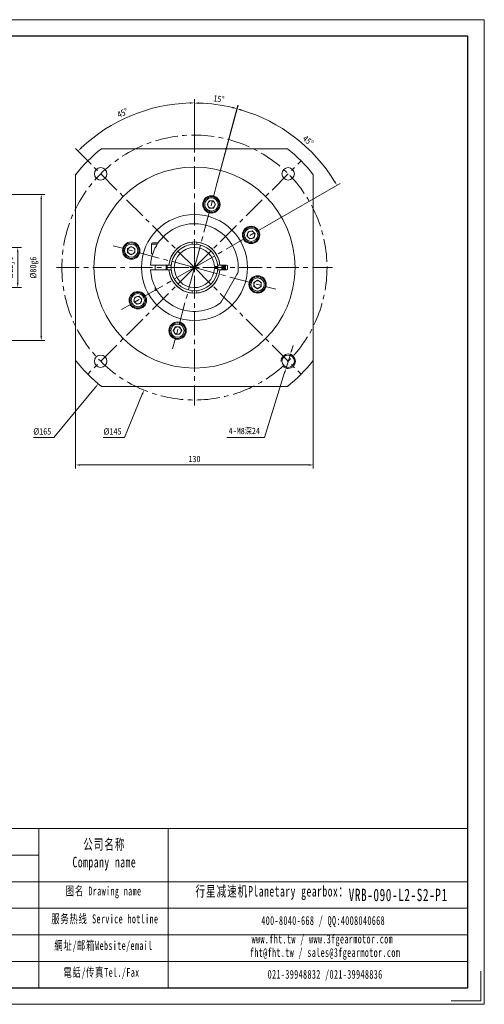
# Model space of a CAD drawing. Header units: millimetres. Extents: x 4 to 765, y 36 to 575.
# Tile 3 of 3: x 511 to 765, y 36 to 575. Entities that reach past the tile are written whole.
import ezdxf

# ---------------------------------------------------------------- set-up
doc = ezdxf.new("R2010")
doc.units = ezdxf.units.MM
doc.header["$LTSCALE"] = 10
doc.linetypes.add('CENTER', pattern=[2, 1.25, -0.25, 0.25, -0.25])
doc.layers.get('0').update_dxf_attribs({"lineweight": 18})
for name, color, linetype, lineweight in [('2细线层', 4, 'Continuous', 18), ('3中心线层', 1, 'CENTER', 18), ('图框_外框线', 7, 'Continuous', 18)]:
    doc.layers.add(name, color=color, linetype=linetype, lineweight=lineweight)
doc.styles.add('TH_GBDIM', font='txt', dxfattribs={"width": 0.8})
doc.styles.add('标准', font='txt', dxfattribs={"width": 0.667})
doc.dimstyles.new('TH_GBDIM', dxfattribs={"dimtxt": 3.5, "dimasz": 2.5, "dimexe": 2, "dimexo": 0, "dimgap": 1.5, "dimtad": 1, "dimdec": 1, "dimdsep": 46, "dimtxsty": 'TH_GBDIM', "dimcen": 2.5, "dimdle": 5, "dimclrd": 4, "dimclre": 4, "dimclrt": 3, "dimadec": 0, "dimazin": 0, "dimtfac": 0.714286, "dimtdec": 1, "dimtmove": 0, "dimatfit": 3, "dimfxl": 0, "dimtolj": 1, "dimarcsym": 0})

# ---------------------------------------------------------------- blocks, each defined once
blk = doc.blocks.new('*X4')
for points in [[(659.74, 394.63), (660.53, 394.38), (659.39, 392.12)], [(655.87, 382.22), (656.66, 381.97), (657.01, 384.48)]]:
    blk.add_hatch(color=4).paths.add_polyline_path(points, flags=0)
at = {"color": 4}
for p, q in [((660.13, 394.5), (660.88, 396.89)), ((659.39, 392.12), (657.01, 384.48)), ((645.19, 346.58), (656.26, 382.09)), ((624.72, 346.58), (645.19, 346.58))]:
    blk.add_line(p, q, dxfattribs=at)
blk.add_arc((658.2, 388.3), 4, 224.0314, 270, dxfattribs=at)
at = {"color": 3, "insert": (634.21, 349.97), "char_height": 3.5, "width": 31.2978, "attachment_point": 5, "style": 'TH_GBDIM'}
blk.add_mtext('4-M8深24', dxfattribs=at)
blk = doc.blocks.new('*X5')
blk.add_hatch(color=4).paths.add_polyline_path([(578.03, 370.35), (578.8, 370.04), (579.37, 372.51)], flags=0)
at = {"color": 4}
for p, q in [((606.93, 437.06), (606.93, 442.06)), ((604.43, 439.56), (609.43, 439.56)), ((568.71, 346.58), (578.42, 370.19)), ((557.08, 346.58), (568.71, 346.58))]:
    blk.add_line(p, q, dxfattribs=at)
at = {"color": 3, "insert": (562.14, 349.83), "char_height": 3.5, "width": 15.2756, "attachment_point": 5, "style": 'TH_GBDIM'}
blk.add_mtext('%%C145', dxfattribs=at)
blk = doc.blocks.new('*X6')
blk.add_hatch(color=4).paths.add_polyline_path([(552.46, 374.31), (553.1, 373.78), (554.37, 375.97)], flags=0)
at = {"color": 4}
for p, q in [((606.93, 437.06), (606.93, 442.06)), ((604.43, 439.56), (609.43, 439.56)), ((530.07, 346.58), (552.78, 374.05)), ((518.84, 346.58), (530.07, 346.58))]:
    blk.add_line(p, q, dxfattribs=at)
at = {"color": 3, "insert": (523.71, 349.83), "char_height": 3.5, "width": 15.2756, "attachment_point": 5, "style": 'TH_GBDIM'}
blk.add_mtext('%%C165', dxfattribs=at)
blk = doc.blocks.new('*X7')
for points in [[(544.43, 331.97), (544.43, 331.14), (541.93, 331.55)], [(669.43, 331.97), (669.43, 331.14), (671.93, 331.55)]]:
    blk.add_hatch(color=4).paths.add_polyline_path(points, flags=0)
at = {"color": 4}
for p, q in [((541.93, 388.76), (541.93, 329.55)), ((671.93, 388.76), (671.93, 329.55)), ((544.43, 331.55), (669.43, 331.55))]:
    blk.add_line(p, q, dxfattribs=at)
at = {"color": 3, "insert": (606.93, 334.8), "char_height": 3.5, "width": 10.64, "attachment_point": 5, "style": 'TH_GBDIM'}
blk.add_mtext('130', dxfattribs=at)
blk = doc.blocks.new('*X8')
for points in [[(604.43, 530.03), (604.44, 529.2), (606.93, 529.65)], [(545.31, 504.71), (544.73, 505.31), (543.23, 503.27)]]:
    blk.add_hatch(color=4).paths.add_polyline_path(points, flags=0)
at = {"color": 4}
for p, q in [((606.93, 515.06), (606.93, 531.65)), ((548.6, 497.9), (541.82, 504.68))]:
    blk.add_line(p, q, dxfattribs=at)
blk.add_arc((606.93, 439.56), 90.09, 91.59, 133.41, dxfattribs=at)
at = {"color": 3, "insert": (567.67, 524.24), "char_height": 3.5, "width": 12.6719, "attachment_point": 5, "rotation": 24.8769, "style": 'TH_GBDIM'}
blk.add_mtext('45%%D', dxfattribs=at)
blk = doc.blocks.new('*X9')
for points in [[(609.43, 529.11), (609.44, 529.95), (606.93, 529.56)], [(627.91, 527.52), (627.7, 526.71), (630.23, 526.5)]]:
    blk.add_hatch(color=4).paths.add_polyline_path(points, flags=0)
at = {"color": 4}
for p, q in [((606.93, 515.06), (606.93, 531.56)), ((618.84, 484.01), (630.75, 528.43))]:
    blk.add_line(p, q, dxfattribs=at)
blk.add_arc((606.93, 439.56), 90, 76.5915, 88.4085, dxfattribs=at)
at = {"color": 3, "insert": (620.3, 531.85), "char_height": 3.5, "width": 10.901, "attachment_point": 5, "rotation": 351.7566, "style": 'TH_GBDIM'}
blk.add_mtext('15%%D', dxfattribs=at)
blk = doc.blocks.new('*X10')
for points in [[(632.51, 525.37), (632.73, 526.17), (630.21, 526.45)], [(683.91, 486.9), (683.2, 486.47), (684.83, 484.54)]]:
    blk.add_hatch(color=4).paths.add_polyline_path(points, flags=0)
at = {"color": 4}
for p, q in [((618.84, 484.01), (630.73, 528.38)), ((646.78, 462.57), (686.57, 485.54))]:
    blk.add_line(p, q, dxfattribs=at)
blk.add_arc((606.93, 439.56), 89.95, 31.5925, 73.4075, dxfattribs=at)
at = {"color": 3, "insert": (669.14, 508.96), "char_height": 3.5, "width": 12.7566, "attachment_point": 5, "rotation": 318.1296, "style": 'TH_GBDIM'}
blk.add_mtext('45%%D', dxfattribs=at)
blk = doc.blocks.new('*X19')
for points in [[(509.86, 448.06), (510.7, 448.06), (510.28, 450.56)], [(509.86, 431.06), (510.7, 431.06), (510.28, 428.56)]]:
    blk.add_hatch(color=4).paths.add_polyline_path(points, flags=0)
at = {"color": 4}
for p, q in [((496.59, 450.56), (512.28, 450.56)), ((510.28, 448.06), (510.28, 431.06)), ((496.59, 428.56), (512.28, 428.56))]:
    blk.add_line(p, q, dxfattribs=at)
at = {"color": 3, "insert": (506.45, 439.56), "char_height": 3.5, "width": 19.32, "attachment_point": 5, "rotation": 90, "style": 'TH_GBDIM'}
blk.add_mtext('%%C22j6', dxfattribs=at)
blk = doc.blocks.new('*X20')
for points in [[(522.72, 477.06), (523.56, 477.06), (523.14, 479.56)], [(522.72, 402.06), (523.56, 402.06), (523.14, 399.56)]]:
    blk.add_hatch(color=4).paths.add_polyline_path(points, flags=0)
at = {"color": 4}
for p, q in [((459.09, 479.56), (525.14, 479.56)), ((523.14, 477.06), (523.14, 402.06)), ((459.09, 399.56), (525.14, 399.56))]:
    blk.add_line(p, q, dxfattribs=at)
at = {"color": 3, "insert": (519.31, 439.56), "char_height": 3.5, "width": 19.32, "attachment_point": 5, "rotation": 90, "style": 'TH_GBDIM'}
blk.add_mtext('%%C80g6', dxfattribs=at)

msp = doc.modelspace()

# ---------------------------------------------------------------- linework, layer by layer
at = {"color": 7, "linetype": 'Continuous', "lineweight": 15}
for p, q in [((556.13, 504.56), (657.74, 504.56)), ((541.93, 388.76), (541.93, 490.37)), ((671.93, 490.37), (671.93, 388.76)), ((613.88, 474.09), (615.03, 476.09)), ((615.03, 476.09), (617.34, 476.09)), ((617.34, 476.09), (618.5, 474.09)), ((615.03, 472.09), (613.88, 474.09)), ((617.34, 472.09), (615.03, 472.09)), ((618.5, 474.09), (617.34, 472.09)), ((635.66, 456.84), (636.26, 459.07)), ((636.26, 459.07), (638.49, 459.67)), ((638.49, 459.67), (640.13, 458.03)), ((640.13, 458.03), (639.53, 455.8)), ((584.18, 453.06), (587.09, 453.06)), ((605.68, 453.51), (605.68, 453)), ((605.68, 453), (605.68, 452.25)), ((608.18, 453.51), (608.18, 453)), ((608.18, 452.25), (608.18, 453)), ((637.3, 455.21), (635.66, 456.84)), ((639.53, 455.8), (637.3, 455.21)), ((570.4, 449.97), (572.4, 451.12)), ((570.4, 447.66), (570.4, 449.97)), ((572.4, 446.51), (570.4, 447.66)), ((572.4, 451.12), (574.4, 449.97)), ((574.4, 447.66), (572.4, 446.51)), ((574.4, 449.97), (574.4, 447.66)), ((583.43, 452.31), (583.43, 447.06)), ((586.6, 452.31), (583.43, 452.31)), ((584.14, 447.06), (583.43, 447.06)), ((592.49, 440.81), (583.47, 440.81)), ((583.47, 438.31), (592.49, 438.31)), ((585.43, 440.81), (585.43, 438.31)), ((591.43, 440.81), (591.43, 438.31)), ((591.74, 440.81), (591.68, 439.56)), ((591.68, 439.56), (591.74, 438.31)), ((594.25, 440.81), (593.49, 440.81)), ((593.49, 438.31), (594.25, 438.31)), ((619.67, 440.06), (618.22, 440.06)), ((618.22, 439.06), (619.67, 439.06)), ((620.38, 440.81), (619.62, 440.81)), ((619.62, 438.31), (620.38, 438.31)), ((624.53, 440.81), (621.38, 440.81)), ((621.38, 438.31), (624.53, 438.31)), ((624.93, 438.71), (624.93, 440.41)), ((621.86, 421.41), (630.12, 435.72)), ((639.47, 431.46), (641.47, 432.62)), ((639.47, 429.15), (639.47, 431.46)), ((641.47, 432.62), (643.47, 431.46)), ((643.47, 431.46), (643.47, 429.15)), ((585.43, 428.9), (585.43, 427.31)), ((585.43, 427.31), (586.3, 427.31)), ((586.45, 427.06), (585.68, 427.06)), ((605.68, 426.87), (605.68, 426.12)), ((605.68, 426.12), (605.68, 425.62)), ((608.18, 426.12), (608.18, 426.87)), ((608.18, 426.12), (608.18, 425.62)), ((641.47, 428), (639.47, 429.15)), ((643.47, 429.15), (641.47, 428)), ((573.74, 421.09), (574.34, 423.32)), ((575.38, 419.46), (573.74, 421.09)), ((574.34, 423.32), (576.57, 423.92)), ((576.57, 423.92), (578.2, 422.28)), ((578.2, 422.28), (577.61, 420.05)), ((577.61, 420.05), (575.38, 419.46)), ((595.37, 405.03), (596.53, 407.03)), ((596.53, 403.03), (595.37, 405.03)), ((596.53, 407.03), (598.84, 407.03)), ((598.84, 407.03), (599.99, 405.03)), ((599.99, 405.03), (598.84, 403.03)), ((598.84, 403.03), (596.53, 403.03)), ((657.74, 374.56), (556.13, 374.56))]:
    msp.add_line(p, q, dxfattribs=at)
for points in [[(622.63, 440.81), (622.68, 439.56), (622.63, 438.31)], [(622.89, 438.31), (622.93, 439.1), (622.89, 440.81)], [(623.29, 440.81), (623.33, 439.97), (623.29, 438.31)]]:
    msp.add_lwpolyline(points, dxfattribs=at)
for centre, radius in [((606.93, 439.56), 55), ((555.67, 490.83), 3.4), ((658.2, 490.83), 3.4), ((616.19, 474.09), 4.75), ((616.19, 474.09), 4.25), ((616.19, 474.09), 3.63), ((606.93, 439.56), 29), ((637.89, 457.44), 4.75), ((637.89, 457.44), 4.25), ((637.89, 457.44), 3.63), ((572.4, 448.81), 4.75), ((572.4, 448.81), 4.25), ((572.4, 448.81), 3.63), ((641.47, 430.31), 4.75), ((641.47, 430.31), 4.25), ((641.47, 430.31), 3.62), ((575.97, 421.69), 4.75), ((575.97, 421.69), 4.25), ((575.97, 421.69), 3.63), ((597.68, 405.03), 4.75), ((597.68, 405.03), 4.25), ((597.68, 405.03), 3.63), ((555.67, 388.3), 3.4), ((658.2, 388.3), 3.4)]:
    msp.add_circle(centre, radius, dxfattribs=at)
for centre, radius, start, end in [((606.93, 439.56), 82.5, 128.0123, 141.9877), ((606.93, 439.56), 82.5, 38.0123, 51.9877), ((616.19, 474.09), 2, 150, 210), ((616.19, 474.09), 2, 90, 150), ((616.19, 474.09), 2, 30, 90), ((616.19, 474.09), 2, 330, 30), ((616.19, 474.09), 2, 210, 270), ((616.19, 474.09), 2, 270, 330), ((606.93, 439.56), 24, 353.5565, 177.0145), ((637.89, 457.44), 2, 105, 165), ((637.89, 457.44), 2, 45, 105), ((637.89, 457.44), 2, 345, 45), ((584.18, 452.31), 0.75, 90, 180), ((606.93, 439.56), 14, 5.1225, 174.8775), ((606.93, 439.56), 14, 95.1225, 174.8775), ((606.93, 439.56), 14, 5.1225, 84.8775), ((637.89, 457.44), 2, 165, 225), ((637.89, 457.44), 2, 225, 285), ((637.89, 457.44), 2, 285, 345), ((572.4, 448.81), 2, 120, 180), ((572.4, 448.81), 2, 180, 240), ((572.4, 448.81), 2, 60, 120), ((572.4, 448.81), 2, 0, 60), ((572.4, 448.81), 2, 300, 360), ((606.93, 439.56), 12.75, 2.2475, 357.7525), ((606.93, 439.56), 11, 2.6053, 357.3947), ((572.4, 448.81), 2, 240, 300), ((606.93, 439.56), 24, 182.9855, 306.4435), ((606.93, 439.56), 15, 175.2198, 184.7802), ((606.93, 439.56), 14, 185.1225, 354.8775), ((606.93, 439.56), 14, 185.1225, 264.8775), ((606.93, 439.56), 14, 275.1225, 354.8775), ((606.93, 439.56), 12.1, 357.6317, 2.3683), ((606.93, 439.56), 15, 355.2198, 4.7802), ((606.93, 439.56), 15.25, 355.2983, 4.7017), ((606.93, 439.56), 17, 355.7833, 4.2167), ((624.53, 440.41), 0.4, 0, 90), ((624.53, 438.71), 0.4, 270, 360), ((641.47, 430.31), 2, 120, 180), ((641.47, 430.31), 2, 60, 120), ((641.47, 430.31), 2, 0, 60), ((641.47, 430.31), 2, 180, 240), ((641.47, 430.31), 2, 240, 300), ((641.47, 430.31), 2, 300, 0), ((575.97, 421.69), 2, 165, 225), ((575.97, 421.69), 2, 105, 165), ((575.97, 421.69), 2, 225, 285), ((575.97, 421.69), 2, 45, 105), ((575.97, 421.69), 2, 285, 345), ((575.97, 421.69), 2, 345, 45), ((597.68, 405.03), 2, 150, 210), ((597.68, 405.03), 2, 90, 150), ((597.68, 405.03), 2, 30, 90), ((597.68, 405.03), 2, 330, 30), ((597.68, 405.03), 2, 210, 270), ((597.68, 405.03), 2, 270, 330), ((606.93, 439.56), 82.5, 218.0123, 231.9877), ((606.93, 439.56), 82.5, 308.0123, 321.9877)]:
    msp.add_arc(centre, radius, start, end, dxfattribs=at)
for points in [[(583.47, 440.81), (582.97, 440.81)], [(582.97, 438.31), (583.47, 438.31)], [(592.99, 440.81), (592.49, 440.81)], [(592.49, 438.31), (592.99, 438.31)], [(618.22, 440.06), (617.92, 440.06)], [(617.92, 439.06), (618.22, 439.06)], [(621.38, 440.81), (620.88, 440.81)], [(620.88, 438.31), (621.38, 438.31)], [(630.78, 436.87), (630.12, 435.72)], [(585.43, 427.31), (585.68, 427.06)], [(621.86, 421.41), (621.19, 420.26)]]:
    msp.add_open_spline(points, degree=1, dxfattribs=at)
for points, knots in [([(593.49, 440.81), (593.45, 440.81), (593.28, 440.81), (593.12, 440.81), (592.99, 440.81)], [0, 0, 0, 0, 0.1248457, 0.5020797, 0.5020797, 0.5020797, 0.5020797]), ([(592.99, 438.31), (593.12, 438.31), (593.28, 438.31), (593.45, 438.31), (593.49, 438.31)], [0, 0, 0, 0, 0.377234, 0.5020797, 0.5020797, 0.5020797, 0.5020797]), ([(620.88, 440.81), (620.75, 440.81), (620.58, 440.81), (620.42, 440.81), (620.38, 440.81)], [0, 0, 0, 0, 0.377234, 0.5020797, 0.5020797, 0.5020797, 0.5020797]), ([(620.38, 438.31), (620.42, 438.31), (620.58, 438.31), (620.75, 438.31), (620.88, 438.31)], [0, 0, 0, 0, 0.1248457, 0.5020797, 0.5020797, 0.5020797, 0.5020797])]:
    msp.add_open_spline(points, degree=3, knots=knots, dxfattribs=at)
at = {"layer": '2细线层'}
msp.add_arc((658.2, 388.3), 4, 270, 180, dxfattribs=at)
at = {"layer": '3中心线层'}
for p, q in [((606.93, 515.06), (606.93, 364.06)), ((606.93, 439.56), (548.6, 497.9)), ((606.93, 439.56), (665.27, 497.9)), ((606.93, 439.56), (618.84, 484.01)), ((606.93, 439.56), (646.78, 462.57)), ((606.93, 439.56), (562.49, 451.47)), ((531.43, 439.56), (682.43, 439.56)), ((606.93, 439.56), (548.6, 381.23)), ((606.93, 439.56), (567.09, 416.56)), ((606.93, 439.56), (595.02, 395.12)), ((606.93, 439.56), (665.27, 381.23)), ((606.93, 439.56), (651.38, 427.65))]:
    msp.add_line(p, q, dxfattribs=at)
msp.add_circle((606.93, 439.56), 72.5, dxfattribs=at)
at = {"layer": '图框_外框线'}
for p, q in [((70.83, 132.55), (756.37, 132.55)), ((521.81, 132.55), (521.81, 45.48)), ((592.6, 132.55), (592.6, 45.48)), ((136.53, 118.03), (521.81, 118.03)), ((70.83, 103.5), (756.37, 103.5)), ((136.53, 88.97), (756.37, 88.97)), ((136.53, 74.44), (756.37, 74.44)), ((136.53, 59.91), (756.37, 59.91))]:
    msp.add_line(p, q, dxfattribs=at)
at = {"layer": '图框_外框线', "color": 3}
msp.add_lwpolyline([(3.53, 36.41), (765.44, 36.41), (765.44, 575.18), (3.53, 575.18)], close=True, dxfattribs=at)
at = {"layer": '图框_外框线', "color": 3, "lineweight": 25}
msp.add_lwpolyline([(48.88, 45.48), (756.37, 45.48), (756.37, 566.11), (48.88, 566.11)], close=True, dxfattribs=at)
at = {"layer": '图框_外框线', "color": 3}
msp.add_lwpolyline([(763.62, 54.55), (763.62, 38.22), (747.3, 38.22)], dxfattribs=at)

# ---------------------------------------------------------------- texts
at = {"layer": '图框_外框线', "color": 1, "attachment_point": 2, "style": '标准'}
for s, insert, char_height, width in [('\\T1.1;公司名称\\PCompany name', (557.65, 126.82), 5.8114, 75.2396), ('\\T1.1;图名 Drawing name', (557.26, 100.82), 4.8428, 61.9336), ('\\T1.1;  行星减速机Planetary gearbox：', (646.54, 101.19), 5.8114, 91.3998), ('{\\T1.10000;VRB-090-L2-S2-P1}', (718.33, 99.65), 6.78, 49.3411), ('\\T1.1;服务热线 Service hotline', (557.94, 85.59), 4.8428, 68.9999), ('\\T1.1;400-8040-668 / QQ:4008040668', (677.32, 84.67), 4.8428, 141.0013), ('\\T1.1;網址/邮箱Website/email', (557.19, 71), 4.8428, 71.8224), ('\\T1.1;www.fht.tw / www.3fgearmotor.com ', (676.87, 74.58), 4.8428, 141.16), ('{\\T1.10000;fht@fht.tw / sales@3fgearmotor.com }', (678.35, 67.2), 4.8428, 141.16), ('\\T1.1;電話/传真Tel./Fax', (556.1, 56.3), 4.8428, 72.6863), ('\\T1.1;021-39948832 /021-39948836 ', (678.4, 55.24), 4.8428, 107.7864)]:
    msp.add_mtext(s, dxfattribs=dict(at, insert=insert, char_height=char_height, width=width))

# ---------------------------------------------------------------- dimensions: what is measured, and where the dimension line sits
for base, line1, line2, picture, middle in [((619.84, 528.63), ((606.93, 439.56), (618.84, 484.01)), ((606.93, 515.06), (606.93, 364.06)), '*X9', (619.84, 528.63)), ((569.04, 521.29), ((606.93, 515.06), (606.93, 364.06)), ((606.93, 439.56), (548.6, 497.9)), '*X8', (569.04, 521.29)), ((666.97, 506.54), ((606.93, 439.56), (646.78, 462.57)), ((606.93, 439.56), (618.84, 484.01)), '*X10', (666.97, 506.54))]:
    dim = msp.add_angular_dim_2l(base=base, line1=line1, line2=line2, dimstyle='TH_GBDIM', override={"dimtad": 1, "dimtih": 0, "dimtoh": 0, "dimsah": 1, "dimtdec": 0, "dimtzin": 0})
    dim.commit()
    dim.dimension.update_dxf_attribs({"geometry": picture, "text_midpoint": middle, "dimtype": 162})
for p1, p2, picture, middle in [((634.5, 506.62), (579.37, 372.51), '*X5', (568.71, 346.58)), ((659.5, 503.15), (554.37, 375.97), '*X6', (530.07, 346.58))]:
    dim = msp.add_diameter_dim_2p(p1=p1, p2=p2, dimstyle='TH_GBDIM', override={"dimtih": 1, "dimtoh": 1, "dimpost": '%%C<>', "dimsah": 1, "dimtofl": 0, "dimtzin": 0})
    dim.commit()
    dim.dimension.update_dxf_attribs({"geometry": picture, "text_midpoint": middle, "dimtype": 163})
for base, p1, p2, text, picture, middle in [((523.14, 399.56), (459.09, 479.56), (459.09, 399.56), '%%C<>g6', '*X20', (523.14, 439.56)), ((510.28, 428.56), (496.59, 450.56), (496.59, 428.56), '%%C<>j6', '*X19', (510.28, 439.56))]:
    dim = msp.add_linear_dim(base=base, p1=p1, p2=p2, angle=90, text=text, dimstyle='TH_GBDIM', override={"dimsah": 1, "dimtzin": 0})
    dim.commit()
    dim.dimension.update_dxf_attribs({"geometry": picture, "text_midpoint": middle, "dimtype": 160})
dim = msp.add_diameter_dim_2p(p1=(659.39, 392.12), p2=(657.01, 384.48), text='4-M8深24', dimstyle='TH_GBDIM', override={"dimtoh": 1, "dimpost": '%%C<>', "dimsah": 1, "dimtzin": 0})
dim.commit()
dim.dimension.update_dxf_attribs({"geometry": '*X4', "text_midpoint": (645.19, 346.58), "dimtype": 163})
dim = msp.add_linear_dim(base=(671.93, 331.55), p1=(541.93, 388.76), p2=(671.93, 388.76), dimstyle='TH_GBDIM', override={"dimsah": 1, "dimtzin": 0})
dim.commit()
dim.dimension.update_dxf_attribs({"geometry": '*X7', "text_midpoint": (606.93, 331.55), "dimtype": 160})

doc.saveas('drawing.dxf')
